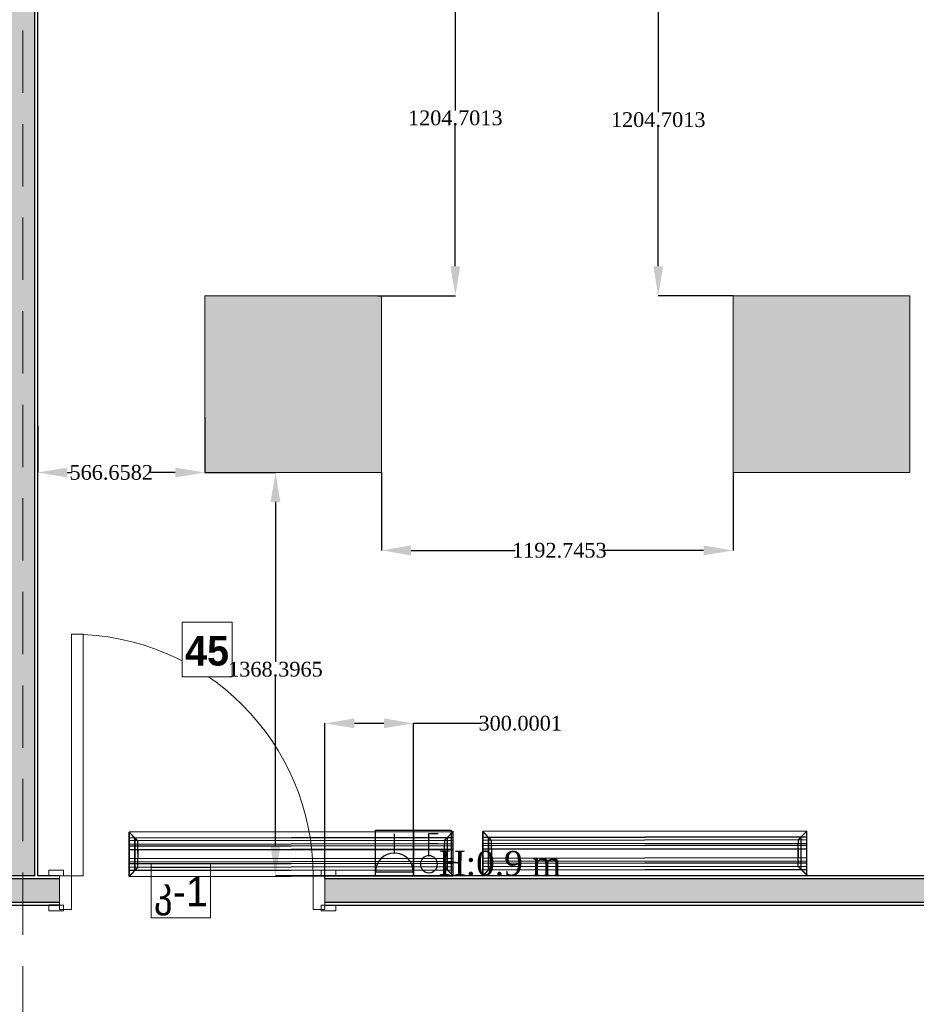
# Model space of a CAD drawing. Header units: millimetres. Extents: x 0 to 88385, y 0 to 41127.
# Tile 78 of 244: x 49396 to 52437, y 22507 to 25849. Entities that reach past the tile are written whole.
import ezdxf
from ezdxf import colors
from ezdxf.entities.mleader import LeaderData, LeaderLine
from ezdxf.math import Vec2, Vec3

# ---------------------------------------------------------------- set-up
doc = ezdxf.new("R2010")
doc.units = ezdxf.units.MM
doc.header["$MEASUREMENT"] = 0
doc.set_wipeout_variables(frame=1)
doc.linetypes.add('Hidden', pattern=[317.5, 211.666667, -105.833333])
for name, color, linetype in [('- განათება', 7, 'Continuous'), ('- მექანიკური ნაწილი', 7, 'Continuous'), ('- საშტეფცელო როზეტები', 7, 'Continuous'), ('Edges', 7, 'Continuous'), ('New_Structural - Bearing', 7, 'Continuous'), ('Structural - Bearing', 7, 'Continuous')]:
    doc.layers.add(name, color=color, linetype=linetype)
for name, color, linetype, lineweight in [('New_Annotation - Text_Pen_No__20', 1, 'Continuous', 0), ('New_Archicad Doors_Pen_No__1', 7, 'Continuous', 13), ('New_Structural - Bearing_Pen_No__1', 7, 'Continuous', 13)]:
    doc.layers.add(name, color=color, linetype=linetype, lineweight=lineweight)
for name, color, linetype, lineweight, true_color in [('New_Structural - Bearing_Pen_No__5', 7, 'Continuous', 25, 0x40a5ff), ('New_Structural - Bearing_Pen_No__57', 7, 'Continuous', 25, 0xdcd214), ('Structural - Bearing_Pen_No__81', 7, 'Continuous', 20, 0x6a6a6a)]:
    doc.layers.add(name, color=color, linetype=linetype, lineweight=lineweight, true_color=true_color)
doc.styles.add('GENERATED_STYLE_2', font='txt')
doc.styles.add('GENERATED_STYLE_3', font='txt')
doc.styles.get("Standard").update_dxf_attribs({"font": 'sylfaen.ttf'})
doc.dimstyles.get("Standard").update_dxf_attribs({"dimtxt": 0.18, "dimasz": 0.18, "dimexe": 0.18, "dimexo": 0.0625, "dimgap": 0.09, "dimtad": 0, "dimtih": 1, "dimtoh": 1, "dimdec": 4, "dimzin": 0, "dimdsep": 46, "dimtxsty": 'Standard', "dimcen": 0.09, "dimadec": 0, "dimazin": 0, "dimtfac": 1, "dimtdec": 4, "dimtofl": 0, "dimtmove": 0, "dimatfit": 3, "dimfxl": 1, "dimtolj": 1, "dimtzin": 0, "dimarcsym": 0})

# ---------------------------------------------------------------- blocks, each defined once
blk = doc.blocks.new('Door_3')
at = {"layer": 'New_Archicad Doors_Pen_No__1', "color": 7, "linetype": 'Continuous', "lineweight": 13}
for p, q in [((370, 0), (370, 820)), ((370, 820), (410, 820)), ((410, 820), (410, 0)), ((-487, 0), (-487, 19)), ((-487, 19), (-437, 19)), ((-437, 0), (-487, 0)), ((-450, 0), (-487, 0)), ((-450, 0), (-487, 0)), ((-410, 0), (-450, 0)), ((-450, 0), (-450, -115)), ((-450, 0), (-450, -10)), ((-450, 0), (-450, -10)), ((-437, 19), (-437, 0)), ((-410, -115), (-410, 0)), ((410, 0), (370, 0)), ((450, 0), (410, 0)), ((410, 0), (410, -115)), ((437, 19), (487, 19)), ((437, 0), (437, 19)), ((487, 0), (437, 0)), ((450, -115), (450, 0)), ((450, 0), (450, -10)), ((450, 0), (450, -10)), ((450, 0), (487, 0)), ((450, 0), (487, 0)), ((487, 19), (487, 0)), ((-450, -10), (-450, -90)), ((-450, -10), (-450, -90)), ((450, -10), (450, -90)), ((450, -10), (450, -90)), ((-487, -119), (-487, -100)), ((-487, -100), (-437, -100)), ((-450, -100), (-487, -100)), ((-450, -100), (-487, -100)), ((-450, -90), (-450, -100)), ((-450, -90), (-450, -100)), ((-437, -100), (-437, -119)), ((437, -100), (487, -100)), ((437, -119), (437, -100)), ((450, -90), (450, -100)), ((450, -90), (450, -100)), ((450, -100), (487, -100)), ((450, -100), (487, -100)), ((487, -100), (487, -119)), ((-437, -119), (-487, -119)), ((-450, -115), (-410, -115)), ((410, -115), (450, -115)), ((487, -119), (437, -119))]:
    blk.add_line(p, q, dxfattribs=at)
blk.add_arc((410, 0), 820, 90, 180, dxfattribs=at)
blk = doc.blocks.new('Wall_62', base_point=(-19144.8, 22843.6))
at = {"layer": 'New_Structural - Bearing_Pen_No__57', "linetype": 'Continuous', "lineweight": 25, "true_color": 0xdcd214}
for points in [[(-34956.5, 22933.6), (-34956.5, 22853.6), (-34709.3, 22853.6), (-34709.3, 22933.6)], [(-33809.3, 22933.6), (-33809.3, 22853.6), (-31105.2, 22853.6), (-31105.2, 22933.6)]]:
    blk.add_hatch(color=52, dxfattribs=at).paths.add_polyline_path(points)
at = {"layer": 'New_Structural - Bearing_Pen_No__1', "color": 7, "linetype": 'Continuous', "lineweight": 13}
for p, q in [((-34709.3, 22943.6), (-34709.3, 22933.6)), ((-34709.3, 22933.6), (-34709.3, 22853.6)), ((-33809.3, 22943.6), (-33809.3, 22933.6)), ((-33809.3, 22933.6), (-33809.3, 22853.6)), ((-34709.3, 22853.6), (-34709.3, 22843.6)), ((-33809.3, 22853.6), (-33809.3, 22843.6))]:
    blk.add_line(p, q, dxfattribs=at)
at = {"layer": 'New_Structural - Bearing_Pen_No__5', "color": 161, "linetype": 'Continuous', "lineweight": 25, "true_color": 0x40a5ff}
for p, q in [((-34709.3, 22933.6), (-34956.5, 22933.6)), ((-34709.3, 22943.6), (-34746.3, 22943.6)), ((-33809.3, 22943.6), (-33772.3, 22943.6)), ((-31105.2, 22933.6), (-33809.3, 22933.6)), ((-34956.5, 22853.6), (-34709.3, 22853.6)), ((-34709.3, 22843.6), (-34746.3, 22843.6)), ((-33809.3, 22853.6), (-31105.2, 22853.6)), ((-33809.3, 22843.6), (-33772.3, 22843.6))]:
    blk.add_line(p, q, dxfattribs=at)
at = {"layer": 'New_Structural - Bearing_Pen_No__5', "color": 161, "linetype": 'Continuous', "lineweight": 25, "true_color": 0x40a5ff, "flags": 128}
for points in [[(-34793.8, 22943.6), (-34873.8, 22943.6)], [(-34709.3, 22943.6), (-34783.8, 22943.6)], [(-31266.2, 22943.6), (-33809.3, 22943.6)], [(-34956.5, 22843.6), (-34709.3, 22843.6)], [(-33809.3, 22843.6), (-31105.2, 22843.6)]]:
    blk.add_lwpolyline(points, dxfattribs=at)
at = {"layer": 'New_Archicad Doors_Pen_No__1', "color": 7, "linetype": 'Continuous', "lineweight": 13, "xscale": -1, "zscale": 1000}
blk.add_blockref('Door_3', (-34259.3, 22943.6), dxfattribs=at)
blk = doc.blocks.new('Wall_64', base_point=(-34783.8, 32488))
at = {"layer": 'New_Structural - Bearing_Pen_No__57', "linetype": 'Continuous', "lineweight": 25, "true_color": 0xdcd214}
blk.add_hatch(color=52, dxfattribs=at).paths.add_polyline_path([(-34873.8, 32488), (-34873.8, 26838), (-34833.8, 26838), (-34833.8, 26488), (-34873.8, 26488), (-34873.8, 22943.6), (-34793.8, 22943.6), (-34793.8, 32488)])
at = {"layer": 'New_Structural - Bearing_Pen_No__1', "color": 7, "linetype": 'Continuous', "lineweight": 13, "flags": 128}
blk.add_lwpolyline([(-34793.8, 22943.6), (-34873.8, 22943.6)], dxfattribs=at)
at = {"layer": 'New_Structural - Bearing_Pen_No__5', "color": 161, "linetype": 'Continuous', "lineweight": 25, "true_color": 0x40a5ff}
blk.add_line((-34793.8, 22943.6), (-34793.8, 32488), dxfattribs=at)
at = {"layer": 'New_Structural - Bearing_Pen_No__5', "color": 161, "linetype": 'Continuous', "lineweight": 25, "true_color": 0x40a5ff, "flags": 128}
blk.add_lwpolyline([(-34783.8, 22943.6), (-34783.8, 29284.6)], dxfattribs=at)
blk = doc.blocks.new('Beam_7', base_point=(-35008.8, 14663))
at = {"layer": 'Structural - Bearing_Pen_No__81', "color": 251, "linetype": 'Hidden', "lineweight": 20, "true_color": 0x6a6a6a}
blk.add_line((-34833.8, 20838), (-34833.8, 26488), dxfattribs=at)
blk = doc.blocks.new('2-იანი ჩარჩო')
at = {"layer": '- საშტეფცელო როზეტები', "color": 5}
blk.add_line((8600.4, 3737), (8600.4, 3582), dxfattribs=at)
for points in [[(8472.1, 3582), (8472.1, 3737), (8600.4, 3737)], [(8600.4, 3737), (8728.7, 3737), (8728.7, 3582), (8600.4, 3582)], [(8600.4, 3582), (8472.1, 3582)]]:
    blk.add_lwpolyline(points, dxfattribs=at)
blk = doc.blocks.new('- საშტეფცელო როზეტი IP22')
at = {"layer": '- საშტეფცელო როზეტები', "color": 5}
for p, q in [((8536.7, 3822.7), (8536.7, 3888.1)), ((8472.6, 3758.6), (8600.9, 3758.6))]:
    blk.add_line(p, q, dxfattribs=at)
blk.add_arc((8536.7, 3758.6), 64.1, 0, 180, dxfattribs=at)
blk = doc.blocks.new('ორკლავიშა ჩამრთველლი იპ 22')
at = {"layer": '- განათება', "color": 6}
for points in [[(0, 353), (-106, 353)], [(0, 97), (0, 353)], [(0, 238), (-106, 238)]]:
    blk.add_lwpolyline(points, dxfattribs=at)
blk.add_circle((0, 0), 97.5, dxfattribs=at)
blk = doc.blocks.new('lineardiffplan')
at = {"layer": 'Edges'}
for p, q in [((392.8, 274.9), (392.8, 274.6)), ((393.1, 274.9), (392.8, 274.9)), ((422.8, 244.9), (392.8, 274.9)), ((392.8, 274.6), (392.9, 274.5)), ((392.9, 125.2), (392.9, 274.5)), ((412.4, 255), (392.9, 274.5)), ((393.1, 274.9), (393.2, 274.8)), ((393.2, 274.8), (412.7, 255.3)), ((1462.8, 244.9), (1492.8, 274.9)), ((1472.9, 255.3), (1492.4, 274.8)), ((1473.2, 254.9), (1492.8, 274.5)), ((1492.4, 274.8), (1492.5, 274.9)), ((1492.8, 274.9), (1492.5, 274.9)), ((1492.8, 274.5), (1492.8, 274.9)), ((1492.8, 274.5), (1492.8, 274.5)), ((1492.8, 125.4), (1492.8, 274.5)), ((1492.8, 255.3), (392.9, 255.3)), ((392.9, 254.9), (1492.8, 254.9)), ((392.9, 244.9), (1492.8, 244.9)), ((412.4, 144.7), (412.4, 255)), ((412.8, 254.6), (412.4, 255)), ((412.7, 255.3), (413.1, 254.9)), ((412.8, 145.1), (412.8, 254.6)), ((412.8, 254.6), (422.8, 244.6)), ((413.1, 254.9), (423.1, 244.9)), ((422.8, 244.6), (422.8, 244.9)), ((422.8, 244.9), (423.1, 244.9)), ((422.8, 244.6), (422.8, 244.6)), ((422.8, 244.6), (422.8, 233.2)), ((423.1, 244.9), (423.1, 244.9)), ((1472.5, 254.9), (1462.5, 244.9)), ((1462.5, 244.9), (1462.5, 244.9)), ((1462.5, 244.9), (1462.8, 244.9)), ((1462.8, 244.9), (1462.9, 244.6)), ((1462.8, 244.5), (1462.9, 244.6)), ((1462.8, 233.2), (1462.8, 244.5)), ((1462.9, 244.6), (1472.8, 254.5)), ((1472.9, 255.3), (1472.5, 254.9)), ((1472.8, 254.5), (1473.2, 254.9)), ((1472.8, 254.5), (1472.8, 145.3)), ((1473.2, 144.9), (1473.2, 254.9)), ((392.9, 233.2), (1492.8, 233.2)), ((392.9, 233), (1492.8, 233)), ((392.9, 226.8), (1492.8, 226.8)), ((392.9, 226.5), (1492.8, 226.5)), ((392.9, 214.9), (1492.8, 214.9)), ((1492.8, 214.8), (392.9, 214.8)), ((422.4, 214.9), (422.3, 214.9)), ((422.8, 214.9), (422.4, 214.9)), ((422.8, 233), (422.8, 233.2)), ((422.8, 226.8), (422.8, 233)), ((422.8, 226.5), (422.8, 226.8)), ((422.8, 214.9), (422.8, 226.5)), ((422.8, 184.9), (422.8, 214.9)), ((423.2, 214.9), (422.8, 214.9)), ((423.2, 214.8), (422.8, 214.9)), ((423.2, 214.8), (423.2, 214.9)), ((423.2, 214.8), (423.2, 184.9)), ((1462.8, 214.9), (1462.4, 214.9)), ((1462.4, 214.9), (1462.4, 214.8)), ((1462.8, 214.9), (1462.4, 214.8)), ((1462.4, 184.9), (1462.4, 214.8)), ((1462.8, 233), (1462.8, 233.2)), ((1462.8, 226.8), (1462.8, 233)), ((1462.8, 226.5), (1462.8, 226.8)), ((1462.8, 214.9), (1462.8, 226.5)), ((1462.8, 214.9), (1462.8, 184.9)), ((1462.8, 214.9), (1463.2, 214.9)), ((1463.2, 214.9), (1463.3, 214.9)), ((1492.8, 184.9), (392.9, 184.9)), ((392.9, 173.2), (1492.8, 173.2)), ((392.9, 173), (1492.8, 173)), ((422.4, 184.9), (422.3, 184.9)), ((422.8, 184.9), (422.4, 184.9)), ((422.8, 184.9), (423.2, 184.9)), ((422.8, 173.2), (422.8, 184.9)), ((422.8, 173), (422.8, 173.2)), ((422.8, 173), (422.8, 166.8)), ((1462.4, 184.9), (1462.8, 184.9)), ((1462.8, 173.2), (1462.8, 184.9)), ((1463.2, 184.9), (1462.8, 184.9)), ((1462.8, 173), (1462.8, 173.2)), ((1462.8, 166.8), (1462.8, 173)), ((1463.2, 184.9), (1463.3, 184.9)), ((392.8, 124.9), (422.8, 154.9)), ((392.9, 166.8), (1492.8, 166.8)), ((392.9, 166.5), (1492.8, 166.5)), ((392.9, 154.9), (1492.8, 154.9)), ((1492.8, 144.9), (392.9, 144.9)), ((392.9, 125.2), (412.4, 144.7)), ((392.9, 144.5), (1492.8, 144.5)), ((412.7, 144.5), (393.2, 124.9)), ((412.8, 145.1), (412.4, 144.7)), ((412.7, 144.5), (413.1, 144.9)), ((412.8, 145.1), (422.8, 155.1)), ((423.1, 154.8), (413.1, 144.9)), ((422.8, 166.5), (422.8, 166.8)), ((422.8, 155.1), (422.8, 166.5)), ((422.8, 154.9), (422.8, 155.1)), ((422.8, 155.1), (422.8, 155.1)), ((423.1, 154.8), (422.8, 154.9)), ((423.1, 154.8), (423.1, 154.9)), ((1462.5, 154.8), (1462.4, 154.9)), ((1462.8, 154.9), (1462.5, 154.8)), ((1462.5, 154.8), (1472.4, 144.9)), ((1462.8, 166.5), (1462.8, 166.8)), ((1462.8, 155.3), (1462.8, 166.5)), ((1462.9, 155.2), (1462.8, 155.3)), ((1462.9, 155.2), (1462.8, 154.9)), ((1462.8, 154.9), (1492.8, 124.9)), ((1472.8, 145.3), (1462.9, 155.2)), ((1472.4, 144.9), (1472.8, 144.5)), ((1473.2, 144.9), (1472.8, 145.3)), ((1472.8, 144.5), (1492.4, 124.9)), ((1473.2, 144.9), (1492.8, 125.4)), ((392.9, 125.2), (392.8, 125.1)), ((392.8, 125.1), (392.8, 124.9)), ((392.8, 124.9), (393.1, 124.9)), ((393.2, 124.9), (393.1, 124.9)), ((1492.4, 124.9), (1492.8, 124.9)), ((1492.4, 124.9), (1492.4, 124.9)), ((1492.8, 125.3), (1492.8, 125.4)), ((1492.8, 124.9), (1492.8, 125.3))]:
    blk.add_line(p, q, dxfattribs=at)
blk.add_lwpolyline([(393.2, 274.8), (1492.8, 274.8), (1492.8, 124.9), (393.2, 124.9)], close=True, dxfattribs=at)
blk = doc.blocks.new('*D534')
at = {"layer": '- საშტეფცელო როზეტები', "color": 0, "lineweight": -2, "transparency": 16777216}
for p, q in [((50431, 22933.7), (50431, 23461)), ((50531, 23460.8), (50631, 23460.8)), ((50731, 22943.7), (50731, 23461)), ((50731, 23460.8), (50962.9, 23460.8))]:
    blk.add_line(p, q, dxfattribs=at)
at = {"layer": '- საშტეფცელო როზეტები', "color": 0, "transparency": 16777216}
for points in [[(50531, 23477.5), (50531, 23444.1), (50431, 23460.8)], [(50631, 23477.5), (50631, 23444.1), (50731, 23460.8)]]:
    blk.add_solid(points, dxfattribs=at)
at = {"layer": 'Defpoints', "color": 0, "transparency": 16777216}
for p in [(50431, 23460.8), (50431, 22933.6), (50731, 22943.6)]:
    blk.add_point(p, dxfattribs=at)
at = {"layer": '- საშტეფცელო როზეტები', "color": 0, "transparency": 16777216, "insert": (51093.6, 23460.8), "char_height": 50, "attachment_point": 5}
blk.add_mtext('\\A1;{\\fSylfaen|b0|i0|c0|p18;300.0001}', dxfattribs=at)
blk = doc.blocks.new('*D678')
at = {"layer": '- განათება', "color": 0, "lineweight": -2, "transparency": 16777216}
for p, q in [((50023.2, 24500.1), (50023.2, 24311.8)), ((49456.5, 24469.6), (49456.5, 24311.8)), ((49556.5, 24312), (49572.4, 24312)), ((49923.2, 24312), (49839.6, 24312))]:
    blk.add_line(p, q, dxfattribs=at)
at = {"layer": '- განათება', "color": 0, "transparency": 16777216}
for points in [[(49556.5, 24328.7), (49556.5, 24295.3), (49456.5, 24312)], [(49923.2, 24328.7), (49923.2, 24295.3), (50023.2, 24312)]]:
    blk.add_solid(points, dxfattribs=at)
at = {"layer": 'Defpoints', "color": 0, "transparency": 16777216}
for p in [(50023.2, 24500.2), (49456.5, 24469.7), (50023.2, 24312)]:
    blk.add_point(p, dxfattribs=at)
at = {"layer": '- განათება', "color": 0, "transparency": 16777216, "insert": (49706, 24312), "char_height": 50, "attachment_point": 5}
blk.add_mtext('\\A1;{\\fSylfaen|b0|i0|c0|p18;566.6582}', dxfattribs=at)
blk = doc.blocks.new('*D679')
at = {"layer": '- განათება', "color": 0, "lineweight": -2, "transparency": 16777216}
for p, q in [((50023.2, 24312), (50263.3, 24312)), ((50263.2, 24212), (50263.2, 23669.7)), ((50263.2, 23043.6), (50263.2, 23618.3)), ((50534.9, 22943.6), (50263, 22943.6))]:
    blk.add_line(p, q, dxfattribs=at)
at = {"layer": '- განათება', "color": 0, "transparency": 16777216}
for points in [[(50246.5, 24212), (50279.8, 24212), (50263.2, 24312)], [(50246.5, 23043.6), (50279.8, 23043.6), (50263.2, 22943.6)]]:
    blk.add_solid(points, dxfattribs=at)
at = {"layer": 'Defpoints', "color": 0, "transparency": 16777216}
for p in [(50023.2, 24312), (50263.2, 24312), (50535, 22943.6)]:
    blk.add_point(p, dxfattribs=at)
at = {"layer": '- განათება', "color": 0, "transparency": 16777216, "insert": (50263.2, 23644), "char_height": 50, "attachment_point": 5}
blk.add_mtext('\\A1;{\\fSylfaen|b0|i0|c0|p18;1368.3965}', dxfattribs=at)
blk = doc.blocks.new('*D680')
at = {"layer": '- განათება', "color": 0, "lineweight": -2, "transparency": 16777216}
for p, q in [((51801.7, 26116.7), (51561.6, 26116.7)), ((51561.7, 26016.7), (51561.7, 25534.8)), ((51561.7, 25012), (51561.7, 25483.5)), ((51815.8, 24912), (51561.6, 24912))]:
    blk.add_line(p, q, dxfattribs=at)
at = {"layer": '- განათება', "color": 0, "transparency": 16777216}
for points in [[(51545.1, 26016.7), (51578.4, 26016.7), (51561.7, 26116.7)], [(51545.1, 25012), (51578.4, 25012), (51561.7, 24912)]]:
    blk.add_solid(points, dxfattribs=at)
at = {"layer": 'Defpoints', "color": 0, "transparency": 16777216}
for p in [(51801.7, 26116.7), (51561.7, 24912), (51815.9, 24912)]:
    blk.add_point(p, dxfattribs=at)
at = {"layer": '- განათება', "color": 0, "transparency": 16777216, "insert": (51561.7, 25509.1), "char_height": 50, "attachment_point": 5}
blk.add_mtext('\\A1;{\\fSylfaen|b0|i0|c0|p18;1204.7013}', dxfattribs=at)
blk = doc.blocks.new('*D681')
at = {"layer": '- განათება', "color": 0, "lineweight": -2, "transparency": 16777216}
for p, q in [((50609.1, 26116.7), (50873.5, 26116.7)), ((50873.3, 26016.7), (50873.3, 25540.8)), ((50873.3, 25012), (50873.3, 25489.5)), ((50609.1, 24912), (50873.5, 24912))]:
    blk.add_line(p, q, dxfattribs=at)
at = {"layer": '- განათება', "color": 0, "transparency": 16777216}
for points in [[(50856.6, 26016.7), (50890, 26016.7), (50873.3, 26116.7)], [(50856.6, 25012), (50890, 25012), (50873.3, 24912)]]:
    blk.add_solid(points, dxfattribs=at)
at = {"layer": 'Defpoints', "color": 0, "transparency": 16777216}
for p in [(50609, 26116.7), (50609, 24912), (50873.3, 24912)]:
    blk.add_point(p, dxfattribs=at)
at = {"layer": '- განათება', "color": 0, "transparency": 16777216, "insert": (50873.3, 25515.1), "char_height": 50, "attachment_point": 5}
blk.add_mtext('\\A1;{\\fSylfaen|b0|i0|c0|p18;1204.7013}', dxfattribs=at)
blk = doc.blocks.new('*D684')
at = {"layer": '- განათება', "color": 0, "lineweight": -2, "transparency": 16777216}
for p, q in [((50623.2, 24311.9), (50623.2, 24047.5)), ((51815.9, 24311.9), (51815.9, 24047.5)), ((50723.2, 24047.7), (51076.9, 24047.7)), ((51715.9, 24047.7), (51375.7, 24047.7))]:
    blk.add_line(p, q, dxfattribs=at)
at = {"layer": '- განათება', "color": 0, "transparency": 16777216}
for points in [[(50723.2, 24064.4), (50723.2, 24031), (50623.2, 24047.7)], [(51715.9, 24064.4), (51715.9, 24031), (51815.9, 24047.7)]]:
    blk.add_solid(points, dxfattribs=at)
at = {"layer": 'Defpoints', "color": 0, "transparency": 16777216}
for p in [(50623.2, 24312), (51815.9, 24312), (50623.2, 24047.7)]:
    blk.add_point(p, dxfattribs=at)
at = {"layer": '- განათება', "color": 0, "transparency": 16777216, "insert": (51226.3, 24047.7), "char_height": 50, "attachment_point": 5}
blk.add_mtext('\\A1;{\\fSylfaen|b0|i0|c0|p18;1192.7453}', dxfattribs=at)

msp = doc.modelspace()

# ---------------------------------------------------------------- hatches: boundary and pattern name
at = {"layer": '- განათება', "linetype": 'Continuous', "lineweight": 0, "true_color": 0x4b657f}
for points in [[(50023.16407, 24311.99784), (50623.16407, 24311.99784), (50623.16407, 24911.99784), (50023.16407, 24911.99784)], [(51815.90933, 24311.99784), (52415.90933, 24311.99784), (52415.90933, 24911.99784), (51815.90933, 24911.99784)]]:
    msp.add_hatch(color=157, dxfattribs=at).paths.add_polyline_path(points)
at = {"layer": '- განათება', "linetype": 'Continuous', "lineweight": 0}
msp.add_hatch(color=3, dxfattribs=at).paths.add_polyline_path([(51815.90933, 24311.99784), (52415.90933, 24311.99784), (52415.90933, 24911.99784), (51815.90933, 24911.99784)])

# ---------------------------------------------------------------- linework, layer by layer
at = {"layer": '- განათება', "color": 8, "linetype": 'Continuous', "lineweight": 15, "flags": 128}
for points in [[(50023.16407, 24311.99784), (50623.16407, 24311.99784), (50623.16407, 24911.99784), (50023.16407, 24911.99784)], [(51815.90933, 24311.99784), (52415.90933, 24311.99784), (52415.90933, 24911.99784), (51815.90933, 24911.99784)]]:
    msp.add_lwpolyline(points, close=True, dxfattribs=at)
at = {"layer": '- განათება', "color": 3, "linetype": 'Continuous', "lineweight": 15, "flags": 128}
msp.add_lwpolyline([(51815.90933, 24311.99784), (52415.90933, 24311.99784), (52415.90933, 24911.99784), (51815.90933, 24911.99784)], close=True, dxfattribs=at)

# ---------------------------------------------------------------- block references
at = {"layer": '- განათება', "color": 6, "xscale": -0.2965673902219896, "yscale": 0.2965673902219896, "zscale": 0.2965673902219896}
msp.add_blockref('ორკლავიშა ჩამრთველლი იპ 22', (50784, 22982.49288), dxfattribs=at)
at = {"layer": '- მექანიკური ნაწილი', "xscale": -1, "rotation": 0.08827330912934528}
msp.add_blockref('lineardiffplan', (52459.57531, 22820.7883), dxfattribs=at)
at = {"layer": '- საშტეფცელო როზეტები', "color": 5}
msp.add_blockref('2-იანი ჩარჩო', (42130.61263, 19361.62884), dxfattribs=at)
at = {"layer": '- საშტეფცელო როზეტები'}
msp.add_blockref('- საშტეფცელო როზეტი IP22', (42130.1229, 19198.01547), dxfattribs=at)
at = {"layer": 'New_Structural - Bearing', "color": 7, "lineweight": 35}
for name, p in [('Wall_64', (49456.5059, 32487.98097)), ('Wall_62', (65095.50151, 22843.6013))]:
    msp.add_blockref(name, p, dxfattribs=at)
at = {"layer": 'Structural - Bearing', "color": 251, "lineweight": 20, "true_color": 0x6a6a6a}
msp.add_blockref('Beam_7', (49231.5059, 14662.98097), dxfattribs=at)

# ---------------------------------------------------------------- texts
at = {"layer": '- საშტეფცელო როზეტები', "color": 5, "insert": (51233.0524, 23026.76414), "char_height": 83.964469, "attachment_point": 3, "rotation": 359.68932566}
msp.add_mtext_dynamic_manual_height_columns('H:0.9 m', width=710.9466492, gutter_width=1.70068, heights=[0], dxfattribs=at)

# ---------------------------------------------------------------- dimensions: what is measured, and where the dimension line sits
at = {"layer": '- განათება', "color": 1}
for base, p1, p2, angle, picture, middle in [((50873.303229, 24911.997837), (50609.002261, 26116.699092), (50609.002261, 24911.997837), 270, '*D681', (50873.303229, 25515.134167)), ((51561.741625, 24911.997837), (51801.747525, 26116.699092), (51815.909331, 24911.997837), 270, '*D680', (51561.741625, 25509.134167)), ((50623.16407, 24047.69687), (51815.90933, 24311.99784), (50623.16407, 24311.99784), 180, '*D684', (51226.3004, 24047.69687))]:
    dim = msp.add_linear_dim(base=base, p1=p1, p2=p2, angle=angle, text='{\\fSylfaen|b0|i0|c0|p18;<>}', dimstyle='Standard', override={"dimtxt": 50, "dimasz": 100}, dxfattribs=at)
    dim.commit()
    dim.dimension.update_dxf_attribs({"geometry": picture, "text_midpoint": middle, "dimtype": 160})
dim = msp.add_linear_dim(base=(50023.16407, 24311.99784), p1=(49456.5059, 24469.66884), p2=(50023.16407, 24500.16884), text='{\\fSylfaen|b0|i0|c0|p18;<>}', dimstyle='Standard', override={"dimtxt": 50, "dimasz": 100}, dxfattribs=at)
dim.commit()
dim.dimension.update_dxf_attribs({"geometry": '*D678', "text_midpoint": (49706.02768, 24311.99784), "dimtype": 160})
at = {"layer": '- საშტეფცელო როზეტები', "color": 1}
dim = msp.add_linear_dim(base=(50430.99786, 23460.79692), p1=(50730.99797, 22943.6013), p2=(50430.99786, 22933.6013), angle=180, text='{\\fSylfaen|b0|i0|c0|p18;<>}', dimstyle='Standard', override={"dimtxt": 50, "dimasz": 100}, dxfattribs=at)
dim.commit()
dim.dimension.update_dxf_attribs({"geometry": '*D534', "text_midpoint": (51093.64419, 23460.79692), "dimtype": 160})

# ---------------------------------------------------------------- next in the draw order: wipeouts: each hides what was drawn before it
at = {"color": 1, "linetype": 'Continuous', "lineweight": 0, "ltscale": 208132.159881}
msp.add_wipeout([(49946.37674, 23618.71818), (50116.12256, 23618.71818), (50116.12256, 23803.56688), (49946.37674, 23803.56688)], dxfattribs=at).dxf.layer = 'New_Annotation - Text_Pen_No__20'
at = {"color": 1, "linetype": 'Continuous', "lineweight": 0, "ltscale": 206215.492409}
msp.add_wipeout([(49841.53474, 22800.70183), (50042.69848, 22800.70183), (50042.69848, 22985.55047), (49841.53474, 22985.55047)], dxfattribs=at).dxf.layer = 'New_Annotation - Text_Pen_No__20'

# ---------------------------------------------------------------- next in the draw order: linework, layer by layer
at = {"layer": 'New_Annotation - Text_Pen_No__20', "color": 1, "linetype": 'Continuous', "lineweight": 0, "flags": 128}
for points in [[(49946.37674, 23618.71818), (50116.12256, 23618.71818), (50116.12256, 23803.56688), (49946.37674, 23803.56688), (49946.37674, 23618.71818)], [(49841.53474, 22800.70183), (50042.69848, 22800.70183), (50042.69848, 22985.55047), (49841.53474, 22985.55047), (49841.53474, 22800.70183)]]:
    msp.add_lwpolyline(points, close=True, dxfattribs=at)

# ---------------------------------------------------------------- next in the draw order: block references
at = {"layer": '- მექანიკური ნაწილი', "xscale": -1, "rotation": 0.08827330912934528}
msp.add_blockref('lineardiffplan', (51259.57673, 22818.93951), dxfattribs=at)

# ---------------------------------------------------------------- next in the draw order: texts
at = {"layer": 'New_Annotation - Text_Pen_No__20', "color": 1, "linetype": 'Continuous', "lineweight": 0, "char_height": 100, "attachment_point": 2}
for s, insert, style in [('\\A1;{\\pqc;\\fBOG 2018|b1|i0|c0|p0;\\W1.000000;4\\fBOG 2018|b1|i0|c0|p0;\\W1.000000;5}', (50031.24965, 23756.90023), 'GENERATED_STYLE_3'), ('\\A1;{\\pqc;\\fBOG 2018|b0|i0|c0|p0;\\W1.000000;კ-\\fBOG 2018|b0|i0|c0|p0;\\W1.000000;1}', (49942.11661, 22940.04745), 'GENERATED_STYLE_2')]:
    msp.add_mtext(s, dxfattribs=dict(at, insert=insert, style=style))

# ---------------------------------------------------------------- next in the draw order: dimensions: what is measured, and where the dimension line sits
at = {"layer": '- განათება', "color": 1}
dim = msp.add_linear_dim(base=(50263.16997, 24311.99784), p1=(50535, 22943.6013), p2=(50023.16407, 24311.99784), angle=90, text='{\\fSylfaen|b0|i0|c0|p18;<>}', dimstyle='Standard', override={"dimtxt": 50, "dimasz": 100}, dxfattribs=at)
dim.commit()
dim.dimension.update_dxf_attribs({"geometry": '*D679', "text_midpoint": (50263.16997, 23644), "dimtype": 160})

# ---------------------------------------------------------------- next in the draw order: leaders
at = {"color": 5}
ml = msp.add_multileader_mtext('Standard', dxfattribs=at)
ml.set_content('ნეოტეკის  ფარი', color=5)
ml.set_leader_properties()
ml.build(insert=Vec2(0, 0))
ml.multileader.update_dxf_attribs({"text_right_attachment_type": 6, "dogleg_length": 50, "arrow_head_size": 100})
ctx = ml.context
ctx.base_point, ctx.char_height, ctx.arrow_head_size, ctx.landing_gap_size, ctx.plane_origin = Vec3(50468.91, 32218.71661), 100, 100, 0.09, Vec3(56312.8393, 27064.407)
ctx.right_attachment = 6
notes = []
notes.append((ctx, [(0, (0, 0, 0), (0, 0), (1, 0), 1, [])]))
ctx.mtext.insert, ctx.mtext.width, ctx.mtext.flow_direction = Vec3(50469, 32288.46183), 1402.7684334, 5
ml = msp.add_multileader_mtext('Standard', dxfattribs=at)
ml.set_content('ნეოტეკის \\Pრეკი', color=5)
ml.set_leader_properties()
ml.build(insert=Vec2(0, 0))
ml.multileader.update_dxf_attribs({"text_right_attachment_type": 6, "dogleg_length": 50, "arrow_head_size": 100})
ctx = ml.context
ctx.base_point, ctx.char_height, ctx.arrow_head_size, ctx.landing_gap_size, ctx.plane_origin = Vec3(52433.92127, 31594.41315), 100, 100, 0.09, Vec3(58277.85057, 26439.85585)
ctx.right_attachment = 6
notes.append((ctx, [(0, (0, 0, 0), (0, 0), (1, 0), 1, [])]))
ctx.mtext.insert, ctx.mtext.width, ctx.mtext.flow_direction = Vec3(52434.01127, 31663.91068), 1402.7684334, 5
ml = msp.add_multileader_mtext('Standard', dxfattribs=at)
ml.set_content('ნეოტეკის ფარი', color=5)
ml.set_leader_properties()
ml.build(insert=Vec2(0, 0))
ml.multileader.update_dxf_attribs({"text_right_attachment_type": 6, "dogleg_length": 50, "arrow_head_size": 100})
ctx = ml.context
ctx.base_point, ctx.char_height, ctx.arrow_head_size, ctx.landing_gap_size, ctx.plane_origin, ctx.plane_x_axis, ctx.plane_y_axis = Vec3(52750.59611, 30623.37284), 100, 100, 0.09, Vec3(48445.57174, 24617.92422), Vec3(0, -1), Vec3(1, 0)
ctx.right_attachment = 6
notes.append((ctx, [(0, (0, 0, 0), (0, 0), (1, 0), 1, [])]))
ctx.mtext.insert, ctx.mtext.text_direction, ctx.mtext.rotation, ctx.mtext.width, ctx.mtext.flow_direction = Vec3(52820.34133, 30623.28284), Vec3(0, -1), 4.7123889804, 1402.7684334, 5
ml = msp.add_multileader_mtext('Standard', dxfattribs=at)
ml.set_content('ელ. ფარების ადგილი', color=5)
ml.set_leader_properties()
ml.build(insert=Vec2(0, 0))
ml.multileader.update_dxf_attribs({"text_right_attachment_type": 6, "dogleg_length": 50, "arrow_head_size": 100})
ctx = ml.context
ctx.base_point, ctx.char_height, ctx.arrow_head_size, ctx.landing_gap_size, ctx.plane_origin = Vec3(52207.87269, 28518.35488), 100, 100, 0.09, Vec3(58051.80199, 23364.78837)
ctx.right_attachment = 6
notes.append((ctx, [(0, (0, 0, 0), (0, 0), (1, 0), 1, [])]))
ctx.mtext.insert, ctx.mtext.width, ctx.mtext.flow_direction = Vec3(52207.96269, 28588.8432), 1402.7684334, 5
for ctx, leaders in notes:
    for number, flags, end, landing, length, lines in leaders:
        leader = LeaderData()
        leader.index, (leader.has_last_leader_line, leader.has_dogleg_vector, leader.attachment_direction) = number, flags
        leader.last_leader_point, leader.dogleg_vector, leader.dogleg_length = Vec3(end), Vec3(landing), length
        for number, points, colour, breaks in lines:
            line = LeaderLine()
            line.index, line.vertices, line.color, line.breaks = number, Vec3.list(points), colors.encode_raw_color(colour), breaks
            leader.lines.append(line)
        ctx.leaders.append(leader)

doc.saveas('drawing.dxf')
